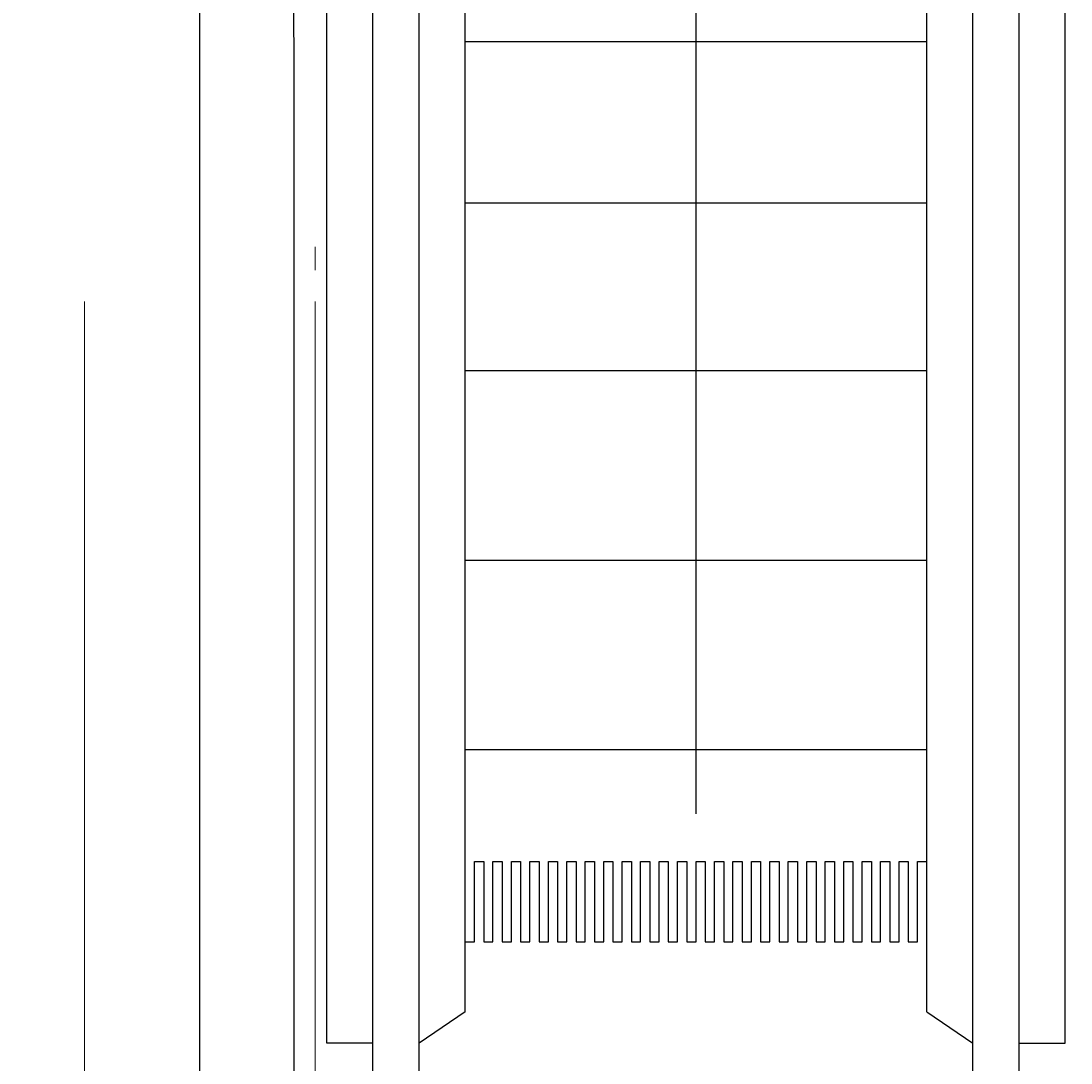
# Model space of a CAD drawing. Header units: centimetres. Extents: x -228435 to 46820, y -89367 to 152985.
# Tile 91 of 252: x -18828 to -16553, y 36812 to 39070. Entities that reach past the tile are written whole.
import ezdxf

# ---------------------------------------------------------------- set-up
doc = ezdxf.new("R2010")
doc.units = ezdxf.units.CM
doc.header["$LTSCALE"] = 50
doc.header["$PDMODE"] = 35
doc.header["$PDSIZE"] = 0.1
doc.linetypes.add('Obudowy i okł. słupów$0$HIDDEN', pattern=[9.525, 6.35, -3.175])
doc.linetypes.add('Przekrój B-B$0$DASHDOT2', pattern=[12.7, 6.35, -3.175, 0, -3.175])
doc.layers.get('0').update_dxf_attribs({"color": 8})
doc.layers.get('DEFPOINTS').update_dxf_attribs({"color": 8})
for name, color, linetype in [('ARCH_INFO_OSIE_IST', 8, 'Przekrój B-B$0$DASHDOT2'), ('ARCH_INFO_SCHODY_IST', 8, 'Continuous'), ('ARCH_SCHODY_IST', 8, 'Continuous'), ('ARCH_WIDOK_INNE_IST', 8, 'Continuous'), ('Kondygnacja  -0_5$0$ARCH_INFO_SCHODY_IST', 8, 'Continuous'), ('Kondygnacja  -0_5$0$ARCH_SCHODY_IST', 8, 'Continuous'), ('Kondygnacja  -0_5$0$ARCH_STROP', 8, 'Continuous')]:
    doc.layers.add(name, color=color, linetype=linetype)
for name, color, linetype, lineweight in [('ARCH_WIDOK', 8, 'Continuous', 13), ('Kondygnacja  -0_5$0$ARCH_INFO_WYMIARY', 8, 'Continuous', 9), ('Obudowy i okł. słupów$0$ARCH_WIDOK', 8, 'Continuous', 13)]:
    doc.layers.add(name, color=color, linetype=linetype, lineweight=lineweight)
doc.styles.add('Kondygnacja  -0_5$0$Romans', font='Romans.shx', dxfattribs={"width": 0.7})
doc.dimstyles.new('Kondygnacja  -0_5$0$Wymiary 1-100', dxfattribs={"dimtxt": 12, "dimasz": 10, "dimexe": 5, "dimexo": 0, "dimgap": 4, "dimtad": 1, "dimrnd": 0.5, "dimzin": 12, "dimdsep": 46, "dimtxsty": 'Kondygnacja  -0_5$0$Romans', "dimblk": 'Kondygnacja  -0_5$0$_Oblique', "dimcen": 10, "dimdle": 10, "dimclrt": 55, "dimazin": 0, "dimtfac": 1, "dimtmove": 1, "dimatfit": 3, "dimfxl": 0, "dimtolj": 1, "dimtzin": 0, "dimarcsym": 0})

# ---------------------------------------------------------------- blocks, each defined once
blk = doc.blocks.new('schody połówka')
at = {"layer": 'ARCH_INFO_OSIE_IST', "ltscale": 2}
blk.add_line((0, -1811, -630), (0, 114.05, -630), dxfattribs=at)
at = {"layer": 'ARCH_INFO_SCHODY_IST'}
for points in [[(107.5, -1564.8), (107.5, -1146.23), (72.29, -1180.16)], [(107.5, -1564.8), (107.5, -1146.23), (142.71, -1180.16)]]:
    blk.add_lwpolyline(points, dxfattribs=at)
at = {"layer": 'ARCH_SCHODY_IST'}
for p, q in [((27.5, -1614.5), (27.5, -1117.06)), ((37.5, -1675.26), (37.5, -1129.46)), ((47.5, -1675.26), (47.5, -1131.85)), ((57.5, -1607.76), (57.5, -1134.25)), ((187.5, -1614.5), (187.5, -1155.4)), ((157.5, -1607.76), (157.5, -1158.21)), ((167.5, -1675.26), (167.5, -1160.6)), ((177.5, -1675.26), (177.5, -1163)), ((57.5, -1397.41), (157.5, -1397.41)), ((57.5, -1432.41), (157.5, -1432.41)), ((57.5, -1468.72), (157.5, -1468.72)), ((57.5, -1509.81), (157.5, -1509.81)), ((57.5, -1550.9), (157.5, -1550.9)), ((57.5, -1607.76), (47.5, -1614.5)), ((157.5, -1607.76), (167.5, -1614.5)), ((37.5, -1614.5), (27.5, -1614.5)), ((177.5, -1614.5), (187.5, -1614.5))]:
    blk.add_line(p, q, dxfattribs=at)
at = {"layer": 'ARCH_WIDOK'}
for p, q in [((25, -1446.94, 0), (25, -1441.94, 0)), ((25, -1446.95, 0), (25, -1441.95, 0))]:
    blk.add_line(p, q, dxfattribs=at)
at = {"layer": 'ARCH_WIDOK_INNE_IST'}
blk.add_lwpolyline([(57.5, -1592.55), (59.5, -1592.55), (59.5, -1575.17), (61.5, -1575.17), (61.5, -1592.55), (63.5, -1592.55), (63.5, -1575.17), (65.5, -1575.17), (65.5, -1592.55), (67.5, -1592.55), (67.5, -1575.17), (69.5, -1575.17), (69.5, -1592.55), (71.5, -1592.55), (71.5, -1575.17), (73.5, -1575.17), (73.5, -1592.55), (75.5, -1592.55), (75.5, -1575.17), (77.5, -1575.17), (77.5, -1592.55), (79.5, -1592.55), (79.5, -1575.17), (81.5, -1575.17), (81.5, -1592.55), (83.5, -1592.55), (83.5, -1575.17), (85.5, -1575.17), (85.5, -1592.55), (87.5, -1592.55), (87.5, -1575.17), (89.5, -1575.17), (89.5, -1592.55), (91.5, -1592.55), (91.5, -1575.17), (93.5, -1575.17), (93.5, -1592.55), (95.5, -1592.55), (95.5, -1575.17), (97.5, -1575.17), (97.5, -1592.55), (99.5, -1592.55), (99.5, -1575.17), (101.5, -1575.17), (101.5, -1592.55), (103.5, -1592.55), (103.5, -1575.17), (105.5, -1575.17), (105.5, -1592.55), (107.5, -1592.55), (107.5, -1575.17), (109.5, -1575.17), (109.5, -1592.55), (111.5, -1592.55), (111.5, -1575.17), (113.5, -1575.17), (113.5, -1592.55), (115.5, -1592.55), (115.5, -1575.17), (117.5, -1575.17), (117.5, -1592.55), (119.5, -1592.55), (119.5, -1575.17), (121.5, -1575.17), (121.5, -1592.55), (123.5, -1592.55), (123.5, -1575.17), (125.5, -1575.17), (125.5, -1592.55), (127.5, -1592.55), (127.5, -1575.17), (129.5, -1575.17), (129.5, -1592.55), (131.5, -1592.55), (131.5, -1575.17), (133.5, -1575.17), (133.5, -1592.55), (135.5, -1592.55), (135.5, -1575.17), (137.5, -1575.17), (137.5, -1592.55), (139.5, -1592.55), (139.5, -1575.17), (141.5, -1575.17), (141.5, -1592.55), (143.5, -1592.55), (143.5, -1575.17), (145.5, -1575.17), (145.5, -1592.55), (147.5, -1592.55), (147.5, -1575.17), (149.5, -1575.17), (149.5, -1592.55), (151.5, -1592.55), (151.5, -1575.17), (153.5, -1575.17), (153.5, -1592.55), (155.5, -1592.55), (155.5, -1575.17), (157.5, -1575.17)], dxfattribs=at)
at = {"layer": 'Obudowy i okł. słupów$0$ARCH_WIDOK', "linetype": 'Obudowy i okł. słupów$0$HIDDEN', "ltscale": 3}
for p, q in [((-25, -24.99, -630), (-25, -1775, -630)), ((25, -24.99, -630), (25, -1775, -630))]:
    blk.add_line(p, q, dxfattribs=at)
blk = doc.blocks.new('Kondygnacja  -0_5$0$_Oblique')
at = {"color": 0, "linetype": 'ByBlock', "lineweight": -2}
blk.add_line((-0.5, -0.5), (0.5, 0.5), dxfattribs=at)
blk = doc.blocks.new('*D212')
at = {"layer": 'DEFPOINTS', "color": 0}
for p in [(-30586.3, 81900), (-30681.1, 12489.5), (9064, 12489.5)]:
    blk.add_point(p, dxfattribs=at)
at = {"layer": 'Kondygnacja  -0_5$0$ARCH_INFO_WYMIARY', "color": 0, "lineweight": -2}
for p, q in [((-30681.1, 81910), (-30681.1, 12479.5)), ((-30673.1, 81900), (-30686.1, 81900)), ((-30673.1, 12489.5), (-30686.1, 12489.5))]:
    blk.add_line(p, q, dxfattribs=at)
at = {"layer": 'Kondygnacja  -0_5$0$ARCH_INFO_WYMIARY', "color": 0, "lineweight": -2, "xscale": 10, "yscale": 10, "zscale": 10}
for p, rotation in [((-30681.1, 81900), 90), ((-30681.1, 12489.5), 270)]:
    blk.add_blockref('Kondygnacja  -0_5$0$_Oblique', p, dxfattribs=dict(at, rotation=rotation))
at = {"layer": 'Kondygnacja  -0_5$0$ARCH_INFO_WYMIARY', "color": 55, "insert": (-30691.1, 47194.8), "char_height": 12, "attachment_point": 5, "rotation": 90, "style": 'Kondygnacja  -0_5$0$Romans'}
blk.add_mtext('\\A1;69410.5', dxfattribs=at)

msp = doc.modelspace()

# ---------------------------------------------------------------- linework, layer by layer
at = {"layer": 'Kondygnacja  -0_5$0$ARCH_INFO_SCHODY_IST'}
msp.add_lwpolyline([(-17365, 37491.037), (-17365, 49194.742), (-17717.143, 48855.417)], dxfattribs=at)
at = {"layer": 'Kondygnacja  -0_5$0$ARCH_SCHODY_IST'}
for p, q in [((-18165, 36854.984), (-18165, 46629.519)), ((-18065, 36247.409, 0), (-18065, 46605.561, 0)), ((-17965, 36247.409, 0), (-17965, 46581.603, 0)), ((-17865, 36922.431), (-17865, 46557.644)), ((-16865, 36922.431), (-16865, 46318.061)), ((-16765, 36247.409, 0), (-16765, 46294.103, 0)), ((-16665, 36247.409, 0), (-16665, 46270.144, 0)), ((-16565, 36854.984, 0), (-16565, 46246.186, 0))]:
    msp.add_line(p, q, dxfattribs=at)
at = {"layer": 'Kondygnacja  -0_5$0$ARCH_STROP'}
msp.add_lwpolyline([(-18240, 52125), (-14840, 52125), (-14840, 35465), (-18235, 35465)], close=True, dxfattribs=at)

# ---------------------------------------------------------------- block references
at = {"xscale": 10, "yscale": 10, "zscale": 10}
msp.add_blockref('schody połówka', (-18440, 53000.042), dxfattribs=at)

# ---------------------------------------------------------------- dimensions: what is measured, and where the dimension line sits
at = {"layer": 'Kondygnacja  -0_5$0$ARCH_INFO_WYMIARY'}
dim = msp.add_linear_dim(base=(-30681.114, 12489.5), p1=(-30586.301, 81900), p2=(9064, 12489.5), angle=90, dimstyle='Kondygnacja  -0_5$0$Wymiary 1-100', dxfattribs=at)
dim.commit()
dim.dimension.update_dxf_attribs({"geometry": '*D212', "text_midpoint": (-30691.114, 47194.75)})

doc.saveas('drawing.dxf')
